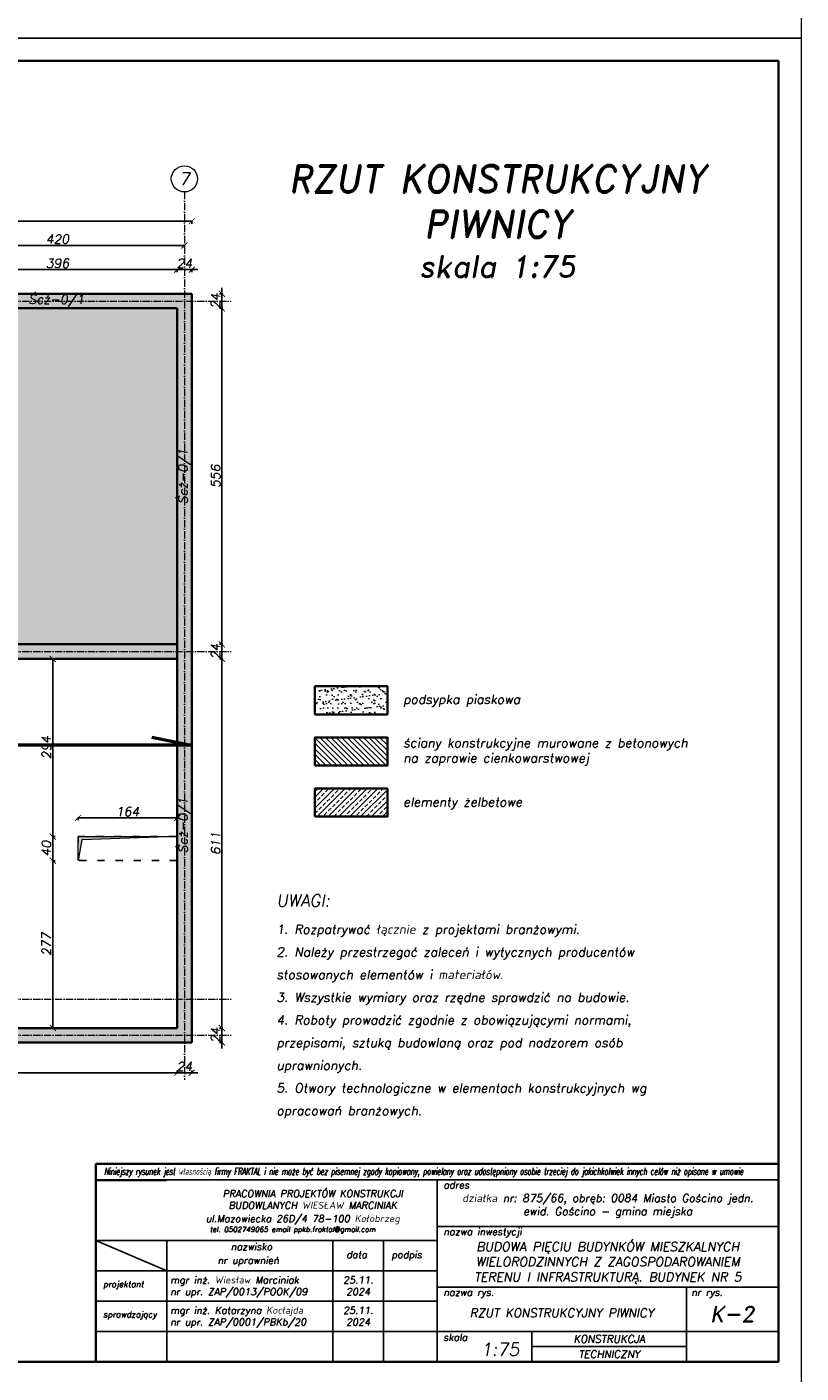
# Model space of a CAD drawing. Header units: millimetres. Extents: x 295948 to 312016, y 6878 to 18016.
# Tile 54 of 252: x 297818 to 299098, y 13579 to 15807. Entities that reach past the tile are written whole.
import ezdxf

# ---------------------------------------------------------------- set-up
doc = ezdxf.new("R2010")
doc.units = ezdxf.units.MM
doc.linetypes.add('ACAD_ISO03W100', pattern=[30, 12, -18])
doc.linetypes.add('ACAD_ISO10W100', pattern=[18, 12, -3, 0, -3])
for name, color, linetype, lineweight in [('konstrukcja', 3, 'Continuous', 35), ('konstrukcja fundamenty', 6, 'ACAD_ISO10W100', 35), ('konstrukcja wymiary', 1, 'Continuous', 13), ('kreskowanie', 253, 'Continuous', 0), ('opisy', 2, 'Continuous', 18), ('osie', 5, 'ACAD_ISO10W100', 13), ('zbrojenie', 4, 'Continuous', 50)]:
    doc.layers.add(name, color=color, linetype=linetype, lineweight=lineweight)
doc.layers.add('przerywane', color=6, linetype='ACAD_ISO03W100')
doc.layers.add('tabelka', color=5, linetype='Continuous')
doc.styles.add('KONSTRUKCJA', font='romand.shx', dxfattribs={"oblique": 10})
doc.styles.add('mój opis', font='romand.shx', dxfattribs={"oblique": 20})
doc.styles.get("Standard").update_dxf_attribs({"font": 'romand.shx', "oblique": 10})
doc.dimstyles.new('175', dxfattribs={"dimtxt": 15, "dimasz": 10, "dimexe": 1.25, "dimexo": 0.625, "dimgap": 3, "dimtad": 1, "dimdec": 0, "dimrnd": 0.5, "dimtxsty": 'KONSTRUKCJA', "dimblk": 'ARCHTICK', "dimcen": 2.5, "dimadec": 0, "dimazin": 0, "dimtfac": 1, "dimtdec": 0, "dimtix": 1, "dimtmove": 0, "dimatfit": 3, "dimfxl": 4, "dimfxlon": 1, "dimarcsym": 0})

# ---------------------------------------------------------------- blocks, each defined once
blk = doc.blocks.new('_ArchTick')
at = {"color": 0, "linetype": 'ByBlock', "lineweight": 13, "const_width": 0.15}
blk.add_lwpolyline([(-0.5, -0.5), (0.5, 0.5)], dxfattribs=at)
blk = doc.blocks.new('*D73')
at = {"layer": 'Defpoints', "color": 0, "transparency": 16777216}
for p in [(298078.4, 15445.3), (297658.4, 15365.3), (298078.4, 15365.3)]:
    blk.add_point(p, dxfattribs=at)
at = {"layer": 'konstrukcja wymiary', "color": 0, "lineweight": -2, "transparency": 16777216}
for p, q in [((297658.4, 15441.3), (297658.4, 15446.6)), ((297658.4, 15445.3), (298078.4, 15445.3)), ((298078.4, 15441.3), (298078.4, 15446.6))]:
    blk.add_line(p, q, dxfattribs=at)
at = {"layer": 'konstrukcja wymiary', "color": 0, "lineweight": -2, "transparency": 16777216, "xscale": 10, "yscale": 10, "zscale": 10, "rotation": 180}
blk.add_blockref('_ArchTick', (297658.4, 15445.3), dxfattribs=at)
at = {"layer": 'konstrukcja wymiary', "color": 0, "lineweight": -2, "transparency": 16777216, "xscale": 10, "yscale": 10, "zscale": 10}
blk.add_blockref('_ArchTick', (298078.4, 15445.3), dxfattribs=at)
at = {"layer": 'konstrukcja wymiary', "color": 0, "transparency": 16777216, "insert": (297868.4, 15455.8), "char_height": 15, "attachment_point": 5, "style": 'KONSTRUKCJA'}
blk.add_mtext('420', dxfattribs=at)
blk = doc.blocks.new('*D74')
at = {"layer": 'Defpoints', "color": 0, "transparency": 16777216}
for p in [(296306.4, 15485.3), (296306.4, 15365.3), (298090.4, 15365.3)]:
    blk.add_point(p, dxfattribs=at)
at = {"layer": 'konstrukcja wymiary', "color": 0, "lineweight": -2, "transparency": 16777216}
for p, q in [((296306.4, 15481.3), (296306.4, 15486.6)), ((298090.4, 15485.3), (296306.4, 15485.3)), ((298090.4, 15481.3), (298090.4, 15486.6))]:
    blk.add_line(p, q, dxfattribs=at)
at = {"layer": 'konstrukcja wymiary', "color": 0, "lineweight": -2, "transparency": 16777216, "xscale": 10, "yscale": 10, "zscale": 10, "rotation": 180}
blk.add_blockref('_ArchTick', (296306.4, 15485.3), dxfattribs=at)
at = {"layer": 'konstrukcja wymiary', "color": 0, "lineweight": -2, "transparency": 16777216, "xscale": 10, "yscale": 10, "zscale": 10}
blk.add_blockref('_ArchTick', (298090.4, 15485.3), dxfattribs=at)
at = {"layer": 'konstrukcja wymiary', "color": 0, "transparency": 16777216, "insert": (297198.4, 15495.8), "char_height": 15, "attachment_point": 5, "style": 'KONSTRUKCJA'}
blk.add_mtext('1784', dxfattribs=at)
blk = doc.blocks.new('*D1667')
at = {"layer": 'Defpoints', "color": 0, "transparency": 16777216}
for p in [(298066.4, 15405.3), (297670.4, 15341.3), (298066.4, 15341.3)]:
    blk.add_point(p, dxfattribs=at)
at = {"layer": 'konstrukcja wymiary', "color": 0, "lineweight": -2, "transparency": 16777216}
for p, q in [((297670.4, 15401.3), (297670.4, 15406.6)), ((297670.4, 15405.3), (298066.4, 15405.3)), ((298066.4, 15401.3), (298066.4, 15406.6))]:
    blk.add_line(p, q, dxfattribs=at)
at = {"layer": 'konstrukcja wymiary', "color": 0, "lineweight": -2, "transparency": 16777216, "xscale": 10, "yscale": 10, "zscale": 10, "rotation": 180}
blk.add_blockref('_ArchTick', (297670.4, 15405.3), dxfattribs=at)
at = {"layer": 'konstrukcja wymiary', "color": 0, "lineweight": -2, "transparency": 16777216, "xscale": 10, "yscale": 10, "zscale": 10}
blk.add_blockref('_ArchTick', (298066.4, 15405.3), dxfattribs=at)
at = {"layer": 'konstrukcja wymiary', "color": 0, "transparency": 16777216, "insert": (297868.4, 15415.8), "char_height": 15, "attachment_point": 5, "style": 'KONSTRUKCJA'}
blk.add_mtext('396', dxfattribs=at)
blk = doc.blocks.new('*D1668')
at = {"layer": 'Defpoints', "color": 0, "transparency": 16777216}
for p in [(298090.4, 15405.3), (298090.4, 15365.3), (298066.4, 15341.3)]:
    blk.add_point(p, dxfattribs=at)
at = {"layer": 'konstrukcja wymiary', "color": 0, "lineweight": -2, "transparency": 16777216}
for p, q in [((298066.4, 15405.3), (298056.4, 15405.3)), ((298066.4, 15401.3), (298066.4, 15406.6)), ((298066.4, 15405.3), (298090.4, 15405.3)), ((298090.4, 15401.3), (298090.4, 15406.6)), ((298090.4, 15405.3), (298100.4, 15405.3))]:
    blk.add_line(p, q, dxfattribs=at)
at = {"layer": 'konstrukcja wymiary', "color": 0, "lineweight": -2, "transparency": 16777216, "xscale": 10, "yscale": 10, "zscale": 10}
blk.add_blockref('_ArchTick', (298066.4, 15405.3), dxfattribs=at)
at = {"layer": 'konstrukcja wymiary', "color": 0, "lineweight": -2, "transparency": 16777216, "xscale": 10, "yscale": 10, "zscale": 10, "rotation": 180}
blk.add_blockref('_ArchTick', (298090.4, 15405.3), dxfattribs=at)
at = {"layer": 'konstrukcja wymiary', "color": 0, "transparency": 16777216, "insert": (298078.4, 15415.8), "char_height": 15, "attachment_point": 5, "style": 'KONSTRUKCJA'}
blk.add_mtext('24', dxfattribs=at)
blk = doc.blocks.new('*D1679')
at = {"layer": 'Defpoints', "color": 0, "transparency": 16777216}
for p in [(297470.4, 14150.3), (298066.4, 14150.3), (298066.4, 14076.3)]:
    blk.add_point(p, dxfattribs=at)
at = {"layer": 'konstrukcja wymiary', "color": 0, "lineweight": -2, "transparency": 16777216}
for p, q in [((297470.4, 14080.3), (297470.4, 14075.1)), ((298066.4, 14080.3), (298066.4, 14075.1)), ((297470.4, 14076.3), (298066.4, 14076.3))]:
    blk.add_line(p, q, dxfattribs=at)
at = {"layer": 'konstrukcja wymiary', "color": 0, "lineweight": -2, "transparency": 16777216, "xscale": 10, "yscale": 10, "zscale": 10, "rotation": 180}
blk.add_blockref('_ArchTick', (297470.4, 14076.3), dxfattribs=at)
at = {"layer": 'konstrukcja wymiary', "color": 0, "lineweight": -2, "transparency": 16777216, "xscale": 10, "yscale": 10, "zscale": 10}
blk.add_blockref('_ArchTick', (298066.4, 14076.3), dxfattribs=at)
at = {"layer": 'konstrukcja wymiary', "color": 0, "transparency": 16777216, "insert": (297768.4, 14086.8), "char_height": 15, "attachment_point": 5, "style": 'KONSTRUKCJA'}
blk.add_mtext('596', dxfattribs=at)
blk = doc.blocks.new('*D1680')
at = {"layer": 'Defpoints', "color": 0, "transparency": 16777216}
for p in [(298066.4, 14150.3), (298090.4, 14126.3), (298090.4, 14076.3)]:
    blk.add_point(p, dxfattribs=at)
at = {"layer": 'konstrukcja wymiary', "color": 0, "lineweight": -2, "transparency": 16777216}
for p, q in [((298066.4, 14080.3), (298066.4, 14075.1)), ((298090.4, 14080.3), (298090.4, 14075.1)), ((298066.4, 14076.3), (298056.4, 14076.3)), ((298066.4, 14076.3), (298090.4, 14076.3)), ((298090.4, 14076.3), (298100.4, 14076.3))]:
    blk.add_line(p, q, dxfattribs=at)
at = {"layer": 'konstrukcja wymiary', "color": 0, "lineweight": -2, "transparency": 16777216, "xscale": 10, "yscale": 10, "zscale": 10}
blk.add_blockref('_ArchTick', (298066.4, 14076.3), dxfattribs=at)
at = {"layer": 'konstrukcja wymiary', "color": 0, "lineweight": -2, "transparency": 16777216, "xscale": 10, "yscale": 10, "zscale": 10, "rotation": 180}
blk.add_blockref('_ArchTick', (298090.4, 14076.3), dxfattribs=at)
at = {"layer": 'konstrukcja wymiary', "color": 0, "transparency": 16777216, "insert": (298078.4, 14086.8), "char_height": 15, "attachment_point": 5, "style": 'KONSTRUKCJA'}
blk.add_mtext('24', dxfattribs=at)
blk = doc.blocks.new('*D1681')
at = {"layer": 'Defpoints', "color": 0, "transparency": 16777216}
for p in [(298066.4, 14150.3), (298140.4, 14150.3), (298090.4, 14126.3)]:
    blk.add_point(p, dxfattribs=at)
at = {"layer": 'konstrukcja wymiary', "color": 0, "lineweight": -2, "transparency": 16777216}
for p, q in [((298136.4, 14150.3), (298141.6, 14150.3)), ((298140.4, 14150.3), (298140.4, 14160.3)), ((298140.4, 14126.3), (298140.4, 14150.3)), ((298136.4, 14126.3), (298141.6, 14126.3)), ((298140.4, 14126.3), (298140.4, 14116.3))]:
    blk.add_line(p, q, dxfattribs=at)
at = {"layer": 'konstrukcja wymiary', "color": 0, "lineweight": -2, "transparency": 16777216, "xscale": 10, "yscale": 10, "zscale": 10}
for p, rotation in [((298140.4, 14150.3), 270), ((298140.4, 14126.3), 90)]:
    blk.add_blockref('_ArchTick', p, dxfattribs=dict(at, rotation=rotation))
at = {"layer": 'konstrukcja wymiary', "color": 0, "transparency": 16777216, "insert": (298129.9, 14138.3), "char_height": 15, "attachment_point": 5, "rotation": 90, "style": 'KONSTRUKCJA'}
blk.add_mtext('24', dxfattribs=at)
blk = doc.blocks.new('*D1682')
at = {"layer": 'Defpoints', "color": 0, "transparency": 16777216}
for p in [(298066.4, 14761.3), (298140.4, 14761.3), (298066.4, 14150.3)]:
    blk.add_point(p, dxfattribs=at)
at = {"layer": 'konstrukcja wymiary', "color": 0, "lineweight": -2, "transparency": 16777216}
for p, q in [((298136.4, 14761.3), (298141.6, 14761.3)), ((298140.4, 14150.3), (298140.4, 14761.3)), ((298136.4, 14150.3), (298141.6, 14150.3))]:
    blk.add_line(p, q, dxfattribs=at)
at = {"layer": 'konstrukcja wymiary', "color": 0, "lineweight": -2, "transparency": 16777216, "xscale": 10, "yscale": 10, "zscale": 10}
for p, rotation in [((298140.4, 14761.3), 90), ((298140.4, 14150.3), 270)]:
    blk.add_blockref('_ArchTick', p, dxfattribs=dict(at, rotation=rotation))
at = {"layer": 'konstrukcja wymiary', "color": 0, "transparency": 16777216, "insert": (298129.9, 14455.8), "char_height": 15, "attachment_point": 5, "rotation": 90, "style": 'KONSTRUKCJA'}
blk.add_mtext('611', dxfattribs=at)
blk = doc.blocks.new('*D1683')
at = {"layer": 'Defpoints', "color": 0, "transparency": 16777216}
for p in [(298066.4, 14785.3), (298140.4, 14785.3), (298066.4, 14761.3)]:
    blk.add_point(p, dxfattribs=at)
at = {"layer": 'konstrukcja wymiary', "color": 0, "lineweight": -2, "transparency": 16777216}
for p, q in [((298140.4, 14785.3), (298140.4, 14795.3)), ((298136.4, 14785.3), (298141.6, 14785.3)), ((298140.4, 14761.3), (298140.4, 14785.3)), ((298136.4, 14761.3), (298141.6, 14761.3)), ((298140.4, 14761.3), (298140.4, 14751.3))]:
    blk.add_line(p, q, dxfattribs=at)
at = {"layer": 'konstrukcja wymiary', "color": 0, "lineweight": -2, "transparency": 16777216, "xscale": 10, "yscale": 10, "zscale": 10}
for p, rotation in [((298140.4, 14785.3), 270), ((298140.4, 14761.3), 90)]:
    blk.add_blockref('_ArchTick', p, dxfattribs=dict(at, rotation=rotation))
at = {"layer": 'konstrukcja wymiary', "color": 0, "transparency": 16777216, "insert": (298129.9, 14773.3), "char_height": 15, "attachment_point": 5, "rotation": 90, "style": 'KONSTRUKCJA'}
blk.add_mtext('24', dxfattribs=at)
blk = doc.blocks.new('*D1684')
at = {"layer": 'Defpoints', "color": 0, "transparency": 16777216}
for p in [(298066.4, 15341.3), (298140.4, 15341.3), (298066.4, 14785.3)]:
    blk.add_point(p, dxfattribs=at)
at = {"layer": 'konstrukcja wymiary', "color": 0, "lineweight": -2, "transparency": 16777216}
for p, q in [((298136.4, 15341.3), (298141.6, 15341.3)), ((298140.4, 14785.3), (298140.4, 15341.3)), ((298136.4, 14785.3), (298141.6, 14785.3))]:
    blk.add_line(p, q, dxfattribs=at)
at = {"layer": 'konstrukcja wymiary', "color": 0, "lineweight": -2, "transparency": 16777216, "xscale": 10, "yscale": 10, "zscale": 10}
for p, rotation in [((298140.4, 15341.3), 90), ((298140.4, 14785.3), 270)]:
    blk.add_blockref('_ArchTick', p, dxfattribs=dict(at, rotation=rotation))
at = {"layer": 'konstrukcja wymiary', "color": 0, "transparency": 16777216, "insert": (298129.9, 15063.3), "char_height": 15, "attachment_point": 5, "rotation": 90, "style": 'KONSTRUKCJA'}
blk.add_mtext('556', dxfattribs=at)
blk = doc.blocks.new('*D1685')
at = {"layer": 'Defpoints', "color": 0, "transparency": 16777216}
for p in [(298090.4, 15365.3), (298140.4, 15365.3), (298066.4, 15341.3)]:
    blk.add_point(p, dxfattribs=at)
at = {"layer": 'konstrukcja wymiary', "color": 0, "lineweight": -2, "transparency": 16777216}
for p, q in [((298140.4, 15365.3), (298140.4, 15375.3)), ((298136.4, 15365.3), (298141.6, 15365.3)), ((298140.4, 15341.3), (298140.4, 15365.3)), ((298136.4, 15341.3), (298141.6, 15341.3)), ((298140.4, 15341.3), (298140.4, 15331.3))]:
    blk.add_line(p, q, dxfattribs=at)
at = {"layer": 'konstrukcja wymiary', "color": 0, "lineweight": -2, "transparency": 16777216, "xscale": 10, "yscale": 10, "zscale": 10}
for p, rotation in [((298140.4, 15365.3), 270), ((298140.4, 15341.3), 90)]:
    blk.add_blockref('_ArchTick', p, dxfattribs=dict(at, rotation=rotation))
at = {"layer": 'konstrukcja wymiary', "color": 0, "transparency": 16777216, "insert": (298129.9, 15353.3), "char_height": 15, "attachment_point": 5, "rotation": 90, "style": 'KONSTRUKCJA'}
blk.add_mtext('24', dxfattribs=at)
blk = doc.blocks.new('*D1714')
at = {"layer": 'Defpoints', "color": 0, "transparency": 16777216}
for p in [(297902.4, 14498.1), (297902.4, 14467.3), (298066.4, 14467.3)]:
    blk.add_point(p, dxfattribs=at)
at = {"layer": 'konstrukcja wymiary', "color": 0, "lineweight": -2, "transparency": 16777216}
for p, q in [((297902.4, 14494.1), (297902.4, 14499.4)), ((298066.4, 14498.1), (297902.4, 14498.1)), ((298066.4, 14494.1), (298066.4, 14499.4))]:
    blk.add_line(p, q, dxfattribs=at)
at = {"layer": 'konstrukcja wymiary', "color": 0, "lineweight": -2, "transparency": 16777216, "xscale": 10, "yscale": 10, "zscale": 10, "rotation": 180}
blk.add_blockref('_ArchTick', (297902.4, 14498.1), dxfattribs=at)
at = {"layer": 'konstrukcja wymiary', "color": 0, "lineweight": -2, "transparency": 16777216, "xscale": 10, "yscale": 10, "zscale": 10}
blk.add_blockref('_ArchTick', (298066.4, 14498.1), dxfattribs=at)
at = {"layer": 'konstrukcja wymiary', "color": 0, "transparency": 16777216, "insert": (297984.4, 14508.6), "char_height": 15, "attachment_point": 5, "style": 'KONSTRUKCJA'}
blk.add_mtext('164', dxfattribs=at)
blk = doc.blocks.new('*D1715')
at = {"layer": 'Defpoints', "color": 0, "transparency": 16777216}
for p in [(298066.4, 14761.3), (297860.6, 14467.3), (297902.4, 14467.3)]:
    blk.add_point(p, dxfattribs=at)
at = {"layer": 'konstrukcja wymiary', "color": 0, "lineweight": -2, "transparency": 16777216}
for p, q in [((297864.6, 14761.3), (297859.3, 14761.3)), ((297860.6, 14761.3), (297860.6, 14467.3)), ((297864.6, 14467.3), (297859.3, 14467.3))]:
    blk.add_line(p, q, dxfattribs=at)
at = {"layer": 'konstrukcja wymiary', "color": 0, "lineweight": -2, "transparency": 16777216, "xscale": 10, "yscale": 10, "zscale": 10}
for p, rotation in [((297860.6, 14761.3), 90), ((297860.6, 14467.3), 270)]:
    blk.add_blockref('_ArchTick', p, dxfattribs=dict(at, rotation=rotation))
at = {"layer": 'konstrukcja wymiary', "color": 0, "transparency": 16777216, "insert": (297850.1, 14614.3), "char_height": 15, "attachment_point": 5, "rotation": 90, "style": 'KONSTRUKCJA'}
blk.add_mtext('294', dxfattribs=at)
blk = doc.blocks.new('*D1716')
at = {"layer": 'Defpoints', "color": 0, "transparency": 16777216}
for p in [(297902.4, 14467.3), (297860.6, 14427.3), (297902.4, 14427.3)]:
    blk.add_point(p, dxfattribs=at)
at = {"layer": 'konstrukcja wymiary', "color": 0, "lineweight": -2, "transparency": 16777216}
for p, q in [((297864.6, 14467.3), (297859.3, 14467.3)), ((297860.6, 14467.3), (297860.6, 14427.3)), ((297864.6, 14427.3), (297859.3, 14427.3))]:
    blk.add_line(p, q, dxfattribs=at)
at = {"layer": 'konstrukcja wymiary', "color": 0, "lineweight": -2, "transparency": 16777216, "xscale": 10, "yscale": 10, "zscale": 10}
for p, rotation in [((297860.6, 14467.3), 90), ((297860.6, 14427.3), 270)]:
    blk.add_blockref('_ArchTick', p, dxfattribs=dict(at, rotation=rotation))
at = {"layer": 'konstrukcja wymiary', "color": 0, "transparency": 16777216, "insert": (297850.1, 14447.3), "char_height": 15, "attachment_point": 5, "rotation": 90, "style": 'KONSTRUKCJA'}
blk.add_mtext('40', dxfattribs=at)
blk = doc.blocks.new('*D1717')
at = {"layer": 'Defpoints', "color": 0, "transparency": 16777216}
for p in [(297902.4, 14427.3), (297860.6, 14150.3), (298028.9, 14150.3)]:
    blk.add_point(p, dxfattribs=at)
at = {"layer": 'konstrukcja wymiary', "color": 0, "lineweight": -2, "transparency": 16777216}
for p, q in [((297864.6, 14427.3), (297859.3, 14427.3)), ((297860.6, 14427.3), (297860.6, 14150.3)), ((297864.6, 14150.3), (297859.3, 14150.3))]:
    blk.add_line(p, q, dxfattribs=at)
at = {"layer": 'konstrukcja wymiary', "color": 0, "lineweight": -2, "transparency": 16777216, "xscale": 10, "yscale": 10, "zscale": 10}
for p, rotation in [((297860.6, 14427.3), 90), ((297860.6, 14150.3), 270)]:
    blk.add_blockref('_ArchTick', p, dxfattribs=dict(at, rotation=rotation))
at = {"layer": 'konstrukcja wymiary', "color": 0, "transparency": 16777216, "insert": (297850.1, 14288.8), "char_height": 15, "attachment_point": 5, "rotation": 90, "style": 'KONSTRUKCJA'}
blk.add_mtext('277', dxfattribs=at)

msp = doc.modelspace()

# ---------------------------------------------------------------- hatches: boundary and pattern name
at = {"layer": 'konstrukcja wymiary'}
h = msp.add_hatch(color=256, dxfattribs=at)
h.dxf.hatch_style = 1
h.paths.add_polyline_path([(297908.43, 14461.574), (297902.362, 14427.343), (297902.362, 14467.343), (298066.362, 14467.343)])
at = {"layer": 'kreskowanie'}
h = msp.add_hatch(dxfattribs=at)
h.set_pattern_fill('AR-SAND', color=256, scale=0.3)
h.paths.add_polyline_path([(296726.362, 15341.343), (296330.362, 15341.343), (296330.362, 14785.343), (296726.362, 14785.343)])
h.paths.add_polyline_path([(296938.362, 15341.343), (296750.362, 15341.343), (296750.362, 14785.343), (296938.362, 14785.343)])
h.paths.add_polyline_path([(297358.362, 15043.443), (297346.362, 15043.443), (297346.362, 15341.343), (296938.362, 15341.343), (296938.362, 14785.343), (297358.362, 14785.343)])
h.paths.add_polyline_path([(297406.362, 15043.443), (297358.362, 15043.443), (297358.362, 14785.343), (297406.362, 14785.343)])
h.paths.add_polyline_path([(297458.362, 15341.343), (297370.362, 15341.343), (297370.362, 15067.443), (297430.362, 15067.443), (297430.362, 14785.343), (297458.362, 14785.343)])
h.paths.add_polyline_path([(297646.362, 15341.343), (297458.362, 15341.343), (297458.362, 14785.343), (297646.362, 14785.343)])
h.paths.add_polyline_path([(298066.362, 15341.343), (297670.362, 15341.343), (297670.362, 14785.343), (298066.362, 14785.343)])
h.paths.add_polyline_path([(296334.555, 15009.405), (296334.555, 15111.191), (296302.169, 15116.902), (296302.169, 15015.116)], flags=9)
h.paths.add_polyline_path([(296486.338, 15337.649), (296588.124, 15337.649), (296593.834, 15370.036), (296492.049, 15370.036)], flags=9)
h.paths.add_polyline_path([(296984.411, 15337.649), (297086.196, 15337.649), (297091.907, 15370.036), (296990.121, 15370.036)], flags=9)
h.paths.add_polyline_path([(297456.951, 15337.649), (297558.737, 15337.649), (297564.448, 15370.036), (297462.662, 15370.036)], flags=9)
h.paths.add_polyline_path([(298094.555, 15009.405), (298094.555, 15111.191), (298062.169, 15116.902), (298062.169, 15015.116)], flags=9)
h.paths.add_polyline_path([(297812.569, 15337.649), (297914.355, 15337.649), (297920.065, 15370.036), (297818.28, 15370.036)], flags=9)
h = msp.add_hatch(dxfattribs=at)
h.set_pattern_fill('ANSI33', color=256, scale=2, style=0)
h.paths.add_polyline_path([(298090.362, 15365.343), (297536.723, 15365.343), (297536.723, 15341.343), (298066.362, 15341.343), (298066.362, 14150.343), (297536.723, 14150.343), (297536.723, 14126.343), (298090.362, 14126.343)])
h = msp.add_hatch(dxfattribs=at)
h.set_pattern_fill('ANSI33', color=256, scale=2, style=0)
h.paths.add_polyline_path([(297530.334, 14785.343), (296592.713, 14785.343), (296592.713, 14761.343), (297525.384, 14761.343)])
h.paths.add_polyline_path([(296592.713, 14785.343), (296330.362, 14785.343), (296330.362, 14761.343), (296587.763, 14761.343)])
h.paths.add_polyline_path([(298066.362, 14785.343), (297530.334, 14785.343), (297530.334, 14761.343), (298066.362, 14761.343)])
h.paths.add_polyline_path([(296895.032, 14736.754), (296895.032, 14766.397), (296872.646, 14770.344), (296872.646, 14740.701)], flags=9)
h.paths.add_polyline_path([(297503.077, 14736.754), (297503.077, 14766.397), (297480.691, 14770.344), (297480.691, 14740.701)], flags=9)
h.paths.add_polyline_path([(297136.209, 14757.649), (297242.281, 14757.649), (297247.991, 14790.036), (297141.92, 14790.036)], flags=9)
h.paths.add_polyline_path([(296634.883, 14757.649), (296740.955, 14757.649), (296746.665, 14790.036), (296640.594, 14790.036)], flags=9)
h.paths.add_polyline_path([(297703.179, 14757.649), (297809.251, 14757.649), (297814.961, 14790.036), (297708.89, 14790.036)], flags=9)
h = msp.add_hatch(dxfattribs=at)
h.set_pattern_fill('AR-SAND', color=256, scale=0.3)
h.paths.add_polyline_path([(298294.175, 14715.894), (298294.175, 14669.426), (298414.097, 14669.426), (298414.097, 14715.894)])
h = msp.add_hatch(dxfattribs=at)
h.set_pattern_fill('ANSI31', color=256, scale=2, angle=90, style=0)
h.set_pattern_definition([(135, (54107.2927, 4873.746), (-4.49012806, -4.49012806), [])])
h.paths.add_polyline_path([(298294.175, 14631.252), (298294.175, 14584.784), (298414.097, 14584.784), (298414.097, 14631.252)])
h = msp.add_hatch(dxfattribs=at)
h.set_pattern_fill('ANSI33', color=256, scale=2, style=0)
h.set_pattern_definition([(45, (54107.293, 4873.746), (-8.9802561, 8.9802561), []), (45, (54116.273, 4873.746), (-8.9802561, 8.9802561), [6.35, -3.175])])
h.paths.add_polyline_path([(298294.175, 14546.61), (298294.175, 14500.142), (298414.097, 14500.142), (298414.097, 14546.61)])

# ---------------------------------------------------------------- linework, layer by layer
msp.add_line((297931.735, 13898.051), (298048.839, 13898.051))
at = {"layer": 'konstrukcja'}
for p, q in [((298090.362, 15365.343), (296306.362, 15365.343)), ((298090.362, 15365.343), (298090.362, 14126.343)), ((296330.362, 15341.343), (298066.362, 15341.343)), ((298066.362, 15341.343), (298066.362, 14150.343)), ((296330.362, 14785.343), (298066.362, 14785.343)), ((296330.362, 14761.343), (298066.362, 14761.343)), ((298066.362, 14150.343), (297470.362, 14150.343)), ((298090.362, 14126.343), (297446.362, 14126.343))]:
    msp.add_line(p, q, dxfattribs=at)
for points in [[(295985.908, 15750.687), (299060.908, 15750.687), (299060.908, 13598.187), (295985.908, 13598.187)], [(298294.175, 14669.426), (298414.097, 14669.426), (298414.097, 14715.894), (298294.175, 14715.894)], [(298294.175, 14584.784), (298414.097, 14584.784), (298414.097, 14631.252), (298294.175, 14631.252)], [(298294.175, 14500.142), (298414.097, 14500.142), (298414.097, 14546.61), (298294.175, 14546.61)]]:
    msp.add_lwpolyline(points, close=True, dxfattribs=at)
at = {"layer": 'konstrukcja fundamenty', "linetype": 'Continuous'}
for p, q in [((299060.908, 13925.633), (297931.735, 13925.633)), ((297931.735, 13925.633), (297931.735, 13598.187)), ((297931.735, 13899.3), (297931.735, 13598.187))]:
    msp.add_line(p, q, dxfattribs=at)
at = {"layer": 'konstrukcja wymiary'}
for points in [[(295948.408, 18015.687), (299098.408, 18015.687), (299098.408, 15788.187), (295948.408, 15788.187)], [(295948.408, 15788.187), (299098.408, 15788.187), (299098.408, 13560.687), (295948.408, 13560.687)], [(297908.43, 14461.574), (297902.362, 14427.343), (297902.362, 14467.343), (298066.362, 14467.343)]]:
    msp.add_lwpolyline(points, close=True, dxfattribs=at)
at = {"layer": 'opisy'}
msp.add_circle((298078.362, 15555.488), 21.7, dxfattribs=at)
at = {"layer": 'osie'}
for p, q in [((298078.362, 15533.788), (298078.362, 14064.608)), ((296126.645, 15353.343), (298155.44, 15353.343)), ((296126.645, 14773.343), (298155.44, 14773.343)), ((296126.645, 14198.343), (298155.44, 14198.343)), ((296126.645, 14138.343), (298155.44, 14138.343))]:
    msp.add_line(p, q, dxfattribs=at)
at = {"layer": 'przerywane'}
msp.add_lwpolyline([(298066.362, 14427.343), (297902.362, 14427.343), (297902.362, 14467.343), (298066.362, 14467.343)], close=True, dxfattribs=at)
at = {"layer": 'tabelka', "color": 2, "linetype": 'ByBlock'}
for p, q in [((299060.908, 13899.3), (297931.735, 13899.3)), ((299060.908, 13899.3), (297931.735, 13899.3)), ((298496.322, 13899.3), (298496.322, 13598.187)), ((298496.322, 13899.3), (298496.322, 13598.187)), ((299060.908, 13899.3), (299060.908, 13598.187)), ((299060.908, 13899.3), (299060.908, 13598.187)), ((298496.322, 13821.976), (299060.908, 13821.976)), ((297931.735, 13798.929), (298496.322, 13798.929)), ((297931.735, 13798.929), (298049.234, 13748.744)), ((297931.735, 13798.929), (298496.322, 13798.929)), ((297931.735, 13798.929), (298049.234, 13748.744)), ((298049.234, 13798.929), (298049.234, 13598.187)), ((298049.234, 13798.929), (298049.234, 13598.187)), ((298323.682, 13798.929), (298323.682, 13598.187)), ((298323.682, 13798.929), (298323.682, 13598.187)), ((298407.779, 13798.929), (298407.779, 13598.187)), ((297931.735, 13748.744), (298496.322, 13748.744)), ((297931.735, 13748.744), (298496.322, 13748.744)), ((298496.322, 13721.572), (299060.908, 13721.572)), ((298496.322, 13721.572), (299060.908, 13721.572)), ((298908.634, 13721.572), (298908.634, 13598.187)), ((298908.634, 13721.572), (298908.634, 13598.187)), ((297931.735, 13698.558), (298496.322, 13698.558)), ((297931.735, 13698.558), (298496.322, 13698.558)), ((297931.735, 13648.373), (299060.908, 13648.373)), ((297931.735, 13648.373), (298908.634, 13648.373)), ((298653.151, 13648.373), (298653.151, 13598.187)), ((298653.151, 13648.373), (298653.151, 13598.187)), ((298653.151, 13623.28), (298908.634, 13623.28)), ((297931.735, 13598.187), (299060.908, 13598.187)), ((297931.735, 13598.187), (299060.908, 13598.187)), ((298057.199, 13598.187), (299060.908, 13598.187)), ((298057.199, 13598.187), (299060.908, 13598.187))]:
    msp.add_line(p, q, dxfattribs=at)
at = {"layer": 'zbrojenie'}
for p, q in [((298089.462, 14618.474), (296305.462, 14618.474)), ((298024.199, 14631.935), (298089.462, 14618.474))]:
    msp.add_line(p, q, dxfattribs=at)

# ---------------------------------------------------------------- texts
at = {"insert": (297945.505, 13918.949), "char_height": 11.405792, "width": 1083.38688, "attachment_point": 1}
msp.add_mtext('{\\Fsimplex|c238;\\W0.6;Niniejszy rysunek jest własnością firmy FRAKTAL i nie może być bez pisemnej zgody kopiowany, powielany oraz udostępniony osobie trzeciej do jakichkolwiek innych celów niż opisane w umowie}', dxfattribs=at)
at = {"style": 'mój opis'}
for s, insert, char_height, width, attachment_point in [('\\pxqc;{\\Q10;PRACOWNIA PROJEKTÓW KONSTRUKCJI\\PBUDOWLANYCH WIESŁAW MARCINIAK}', (298003.114, 13882.23), 11.61701, 574.91739, 1), ('{\\Q10;adres}', (298506.681, 13896.417), 11.61701, 574.91739, 1), ('\\pxqc;{\\Q10;działka nr: 875/66, obręb: 0084 Miasto Gościno jedn. ewid. Gościno - gmina miejska }', (298778.615, 13855.965), 13, 564.5867, 5), ('{\\Q10;ul.Mazowiecka 26D/4 78-100 Kołobrzeg\\P\\pxql;\\H0.85511x; \\H0.85714x;tel. 0502749065 email ppkb.fraktal@gmail.com}', (298113.53, 13840.847), 11.61701, 574.91739, 1), ('{\\Q10;nazwa inwestycji}', (298506.681, 13819.093), 11.61701, 574.91739, 1), ('{\\Q10;nazwisko}', (298155.02, 13794.222), 11.61701, 574.91739, 1), ('\\pxsm1,qc;{\\Q10;BUDOWA PIĘCIU BUDYNKÓW MIESZKALNYCH WIELORODZINNYCH Z ZAGOSPODAROWANIEM TERENU I INFRASTRUKTURĄ. BUDYNEK NR 5}', (298778.615, 13761.784), 15, 564.5867, 5), ('{\\Q10;nr uprawnień}', (298133.093, 13771.679), 11.61701, 574.91739, 1), ('{\\Q10;data}', (298346.04, 13781.313), 11.61701, 574.91739, 1), ('{\\Q10;podpis}', (298420.756, 13781.313), 11.61701, 574.91739, 1), ('\\pxt20;{\\Q10;projektant}', (297943.807, 13731.616), 9.93384, 574.91739, 1), ('{\\Q10;mgr inż. Wiesław Marciniak}', (298054.872, 13739.398), 11.61701, 574.91739, 1), ('{\\Q10;25.11.\\P2024}', (298365.73, 13723.651), 11.61701, 84.09652, 5), ('\\A1;{\\Q10;nr upr. ZAP/0013/POOK/09}', (298054.872, 13719.971), 11.61701, 574.91739, 1), ('{\\Q10;nazwa rys.}', (298506.681, 13719.055), 11.59999, 574.91739, 1), ('{\\Q10;nr rys.}', (298916.784, 13718.735), 11.61701, 574.91739, 1), ('\\pxt20;{\\Q10;sprawdzający}', (297943.807, 13681.431), 9.93384, 574.91739, 1), ('{\\Q10;mgr inż. Katarzyna Kocłajda}', (298054.872, 13689.213), 11.61701, 574.91739, 1), ('{\\Q10;25.11.\\P2024}', (298365.73, 13673.466), 11.61701, 84.09652, 5), ('\\pxqc;{\\Q10;RZUT KONSTRUKCYJNY PIWNICY}', (298702.478, 13679), 14.39999, 412.31236, 5), ('{\\Q10;K-2}', (298984.771, 13676.933), 25.8694, 152.27434, 5), ('\\A1;{\\Q10;nr upr. ZAP/0001/PBKb/20}', (298054.872, 13669.785), 11.61701, 574.91739, 1), ('{\\Q10;skala}', (298506.474, 13644.252), 11.61701, 574.91739, 1), ('{\\Q10;KONSTRUKCJA}', (298780.893, 13635.827), 12.54637, 255.48272, 5), ('{\\Q10;1:75}', (298568.796, 13629.247), 21.12184, 574.91739, 1), ('{\\Q10;TECHNICZNY}', (298780.893, 13610.734), 12.54637, 255.48272, 5)]:
    msp.add_mtext(s, dxfattribs=dict(at, insert=insert, char_height=char_height, width=width, attachment_point=attachment_point))
at = {"layer": 'opisy', "attachment_point": 5}
for s, insert, char_height, width in [('RZUT KONSTRUKCYJNY\\PPIWNICY\\P{\\H0.77778x;skala 1:75}', (298595.694, 15485.574), 45, 1829.46597), ('7', (298078.362, 15555.488), 21, 6.92519)]:
    msp.add_mtext(s, dxfattribs=dict(at, insert=insert, char_height=char_height, width=width))
at = {"layer": 'opisy', "insert": (297866.506, 15353.843), "char_height": 15, "attachment_point": 5}
msp.add_mtext('Ścż-0/1', dxfattribs=at)
at = {"layer": 'opisy', "char_height": 15, "attachment_point": 5, "rotation": 90}
for insert in [(298078.362, 15063.343), (298078.362, 14485.843)]:
    msp.add_mtext('Ścż-0/1', dxfattribs=dict(at, insert=insert))
at = {"layer": 'opisy', "style": 'KONSTRUKCJA'}
for s, insert, char_height, width, attachment_point in [('\\A1;{\\H1.5x;podsypka piaskowa}', (298440.245, 14691.872), 9.99997, 911.68055, 4), ('\\A1;{\\H1.5x;ściany konstrukcyjne murowane z betonowych\\Pna zaprawie cienkowarstwowej}', (298440.245, 14607.23), 9.99997, 911.68055, 4), ('\\A1;{\\H1.5x;elementy żelbetowe}', (298440.245, 14532.041), 9.99997, 911.68055, 1), ('\\A1;\\pxsm1.5;{\\H0.90909x;UWAGI:\\P\\H0.75x;1. Rozpatrywać łącznie z projektami branżowymi.\\P2. Należy przestrzegać zaleceń i wytycznych producentów stosowanych elementów i materiałów. \\P3. Wszystkie wymiary oraz rzędne sprawdzić na budowie.\\P4. Roboty prowadzić zgodnie z obowiązującymi normami, przepisami, sztuką budowlaną oraz pod nadzorem osób uprawnionych.\\P5. Otwory technologiczne w elementach konstrukcyjnych wg opracowań branżowych.}', (298230.561, 14371.307), 22, 705.71636, 1)]:
    msp.add_mtext(s, dxfattribs=dict(at, insert=insert, char_height=char_height, width=width, attachment_point=attachment_point))

# ---------------------------------------------------------------- dimensions: what is measured, and where the dimension line sits
at = {"layer": 'konstrukcja wymiary'}
dim = msp.add_linear_dim(base=(296306.362, 15485.343), p1=(298090.362, 15365.343), p2=(296306.362, 15365.343), dimstyle='175', dxfattribs=at)
dim.commit()
dim.dimension.update_dxf_attribs({"geometry": '*D74', "text_midpoint": (297198.362, 15495.843)})
for base, p1, p2, picture, middle in [((298078.362, 15445.343), (297658.362, 15365.343), (298078.362, 15365.343), '*D73', (297868.362, 15455.843)), ((298066.362, 15405.343), (297670.362, 15341.343), (298066.362, 15341.343), '*D1667', (297868.362, 15415.843)), ((298090.362, 15405.343), (298066.362, 15341.343), (298090.362, 15365.343), '*D1668', (298078.362, 15415.843)), ((298066.362, 14076.343), (297470.362, 14150.343), (298066.362, 14150.343), '*D1679', (297768.362, 14086.843)), ((298090.362, 14076.343), (298066.362, 14150.343), (298090.362, 14126.343), '*D1680', (298078.362, 14086.843))]:
    dim = msp.add_linear_dim(base=base, p1=p1, p2=p2, dimstyle='175', override={"dimtmove": 1}, dxfattribs=at)
    dim.commit()
    dim.dimension.update_dxf_attribs({"geometry": picture, "text_midpoint": middle})
for base, p1, p2, picture, middle in [((298140.362, 15365.343), (298066.362, 15341.343), (298090.362, 15365.343), '*D1685', (298129.862, 15353.343)), ((298140.362, 15341.343), (298066.362, 14785.343), (298066.362, 15341.343), '*D1684', (298129.862, 15063.343)), ((298140.362, 14785.343), (298066.362, 14761.343), (298066.362, 14785.343), '*D1683', (298129.862, 14773.343)), ((298140.362, 14761.343), (298066.362, 14150.343), (298066.362, 14761.343), '*D1682', (298129.862, 14455.843)), ((297860.578, 14427.343), (297902.362, 14467.343), (297902.362, 14427.343), '*D1716', (297850.078, 14447.343)), ((297860.578, 14150.343), (297902.362, 14427.343), (298028.862, 14150.343), '*D1717', (297850.078, 14288.843))]:
    dim = msp.add_linear_dim(base=base, p1=p1, p2=p2, angle=90, dimstyle='175', override={"dimtmove": 1}, dxfattribs=at)
    dim.commit()
    dim.dimension.update_dxf_attribs({"geometry": picture, "text_midpoint": middle})
for base, p1, p2, angle, picture, middle in [((297860.578, 14467.343), (298066.362, 14761.343), (297902.362, 14467.343), 90, '*D1715', (297850.078, 14614.343)), ((297902.362, 14498.111), (298066.362, 14467.343), (297902.362, 14467.343), 180, '*D1714', (297984.362, 14508.611)), ((298140.362, 14150.343), (298090.362, 14126.343), (298066.362, 14150.343), 90, '*D1681', (298129.862, 14138.343))]:
    dim = msp.add_linear_dim(base=base, p1=p1, p2=p2, angle=angle, dimstyle='175', dxfattribs=at)
    dim.commit()
    dim.dimension.update_dxf_attribs({"geometry": picture, "text_midpoint": middle})

doc.saveas('drawing.dxf')
